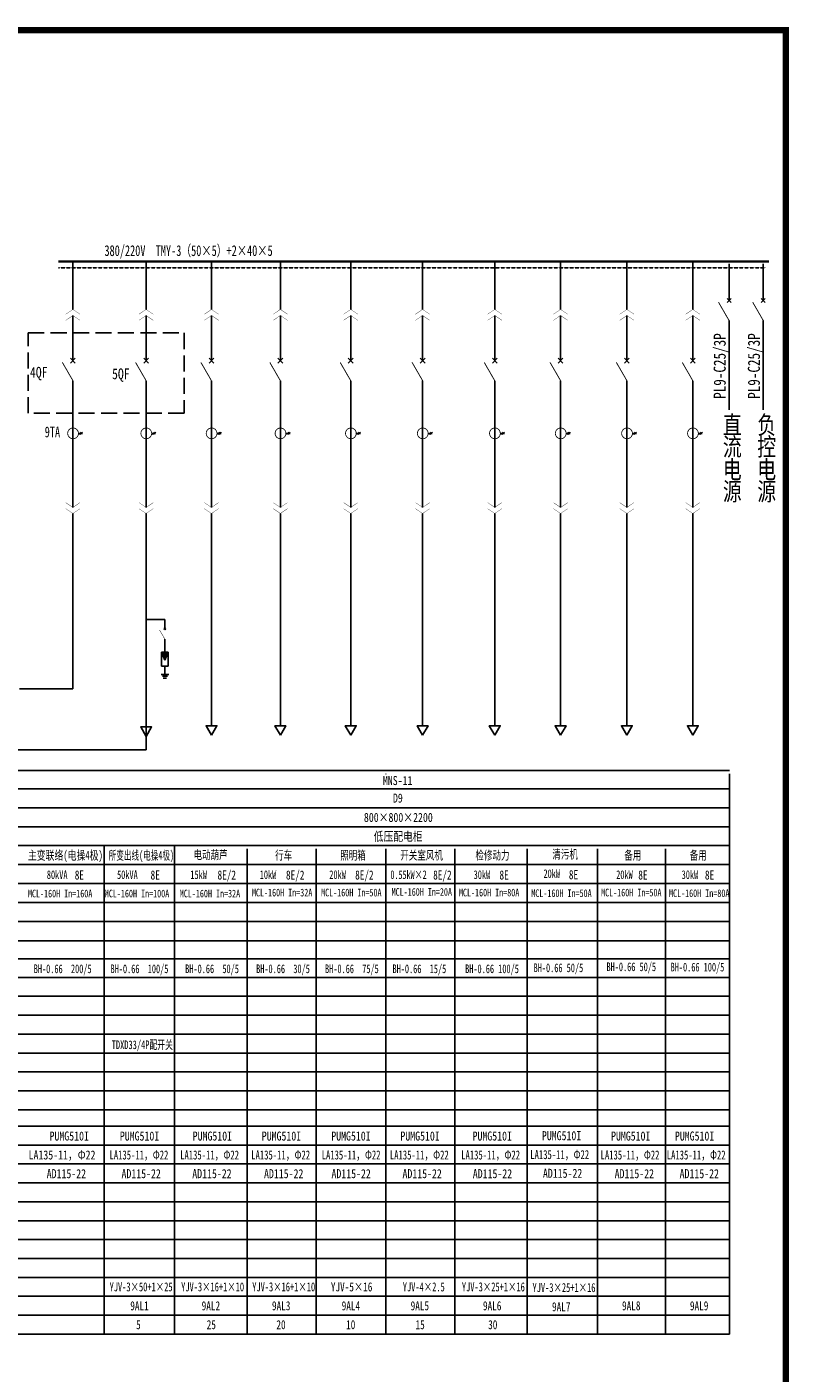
# Model space of a CAD drawing. Header units: millimetres. Extents: x 99955 to 321880, y 78800 to 170196.
# Tile 5 of 26: x 151658 to 163554, y 102424 to 123429. Entities that reach past the tile are written whole.
import ezdxf

# ---------------------------------------------------------------- set-up
doc = ezdxf.new("R2010")
doc.units = ezdxf.units.MM
doc.linetypes.add('DASH', pattern=[0.35, 0.25, -0.1])
doc.linetypes.add('DASHED', pattern=[0.75, 0.5, -0.25])
doc.layers.add('A', color=3, linetype='Continuous', lineweight=13)
doc.layers.add('DQ', color=3, linetype='Continuous', lineweight=13)
for name, color, linetype in [('EBL', 3, 'Continuous'), ('MID', 7, 'Continuous'), ('SD0', 3, 'Continuous')]:
    doc.layers.add(name, color=color, linetype=linetype)

# ---------------------------------------------------------------- blocks, each defined once
blk = doc.blocks.new('XTK')
at = {"lineweight": 0, "const_width": 1}
blk.add_lwpolyline([(26936.62432931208, 39358.98909710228), (27326.62432931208, 39358.98909710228), (27326.62432931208, 39071.98909710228), (26936.62432931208, 39071.98909710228)], close=True, dxfattribs=at)

msp = doc.modelspace()

# ---------------------------------------------------------------- hatches: boundary and pattern name
msp.add_hatch(color=256).paths.add_polyline_path([(153865.0700944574, 113675.1704727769), (153812.1650651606, 113675.1704727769), (153759.2651628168, 113675.1704727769), (153811.0268815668, 113546.404481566)])

# ---------------------------------------------------------------- linework, layer by layer
at = {"color": 3}
for p, q in [((162617.5936617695, 119160.2509611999), (162617.5936617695, 119730.2176726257)), ((163151.3705953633, 119160.2509611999), (163151.3705953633, 119730.2176726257)), ((152376.0255602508, 118925.872865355), (152376.0255602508, 118221.4115616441)), ((153518.7465075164, 118925.872865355), (153518.7465075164, 118221.4115616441)), ((152376.0255602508, 118221.4115616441), (152376.0255602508, 118782.7385880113)), ((152376.0255602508, 118740.5053116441), (152376.0255602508, 118221.4115616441)), ((153518.7465075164, 118221.4115616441), (153518.7465075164, 118782.7385880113)), ((153518.7465075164, 118740.5053116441), (153518.7465075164, 118221.4115616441)), ((162617.5936617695, 117453.8176726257), (162617.5936617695, 118847.7605022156)), ((163151.3705953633, 117453.8176726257), (163151.3705953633, 118847.7605022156)), ((152376.0255602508, 117908.9212051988), (152376.0255602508, 115931.7348038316)), ((152376.0255602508, 117908.9212051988), (152376.0255602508, 117858.0669571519)), ((152376.0255602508, 117908.9212051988), (152376.0255602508, 115931.7348038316)), ((152376.0255602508, 117753.0669571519), (152376.0255602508, 117908.9212051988)), ((153518.7465075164, 117908.9212051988), (153518.7465075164, 115931.7348038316)), ((153518.7465075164, 117908.9212051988), (153518.7465075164, 117858.0669571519)), ((153518.7465075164, 117908.9212051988), (153518.7465075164, 115931.7348038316)), ((153518.7465075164, 117753.0669571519), (153518.7465075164, 117908.9212051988)), ((154538.5590075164, 117908.9212051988), (154538.5590075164, 115931.7348038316)), ((155613.8553942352, 117908.9212051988), (155613.8553942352, 115931.7348038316)), ((156712.5255602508, 117908.9212051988), (156712.5255602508, 115931.7348038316)), ((157834.5746325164, 117908.9212051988), (157834.5746325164, 115931.7348038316)), ((158960.6227282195, 117908.9212051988), (158960.6227282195, 115931.7348038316)), ((159987.9923571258, 117908.9212051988), (159987.9923571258, 115931.7348038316)), ((161022.8832262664, 117908.9212051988), (161022.8832262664, 115931.7348038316)), ((162051.4320543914, 117908.9212051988), (162051.4320543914, 115931.7348038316)), ((152376.0255602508, 117753.0669571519), (152376.0255602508, 117676.7727676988)), ((153518.7465075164, 117753.0669571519), (153518.7465075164, 117676.7727676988)), ((152459.7450801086, 117086.8168350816), (152524.5138789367, 117086.8168350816)), ((152505.0570918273, 117106.1069962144), (152471.0295039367, 117067.5318009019)), ((152525.7597285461, 117106.1069962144), (152491.7270137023, 117067.5318009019)), ((153602.4660273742, 117086.8168350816), (153667.2348262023, 117086.8168350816)), ((153647.778039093, 117106.1069962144), (153613.7504512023, 117067.5318009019)), ((153668.4806758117, 117106.1069962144), (153634.447960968, 117067.5318009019)), ((154624.5021227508, 117086.8168350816), (154689.2709215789, 117086.8168350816)), ((154669.8141344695, 117106.1069962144), (154635.7865465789, 117067.5318009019)), ((154690.5167711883, 117106.1069962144), (154656.4840563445, 117067.5318009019)), ((155699.7933825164, 117086.8168350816), (155764.5621813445, 117086.8168350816)), ((155745.1053942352, 117106.1069962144), (155711.0778063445, 117067.5318009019)), ((155765.8080309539, 117106.1069962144), (155731.7753161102, 117067.5318009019)), ((156798.4716354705, 117086.8168350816), (156863.2404342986, 117086.8168350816)), ((156843.7836471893, 117106.1069962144), (156809.7560592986, 117067.5318009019)), ((156864.486283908, 117106.1069962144), (156830.4535690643, 117067.5318009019)), ((157920.5207077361, 117086.8168350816), (157985.2895065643, 117086.8168350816)), ((157965.8327194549, 117106.1069962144), (157931.8051315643, 117067.5318009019)), ((157986.5353561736, 117106.1069962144), (157952.5026413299, 117067.5318009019)), ((159046.5658434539, 117086.8168350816), (159111.334642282, 117086.8168350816)), ((159091.8778551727, 117106.1069962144), (159057.850267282, 117067.5318009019)), ((159112.5804918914, 117106.1069962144), (159078.5477770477, 117067.5318009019)), ((160073.9354723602, 117086.8168350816), (160138.7042711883, 117086.8168350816)), ((160119.2474840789, 117106.1069962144), (160085.2198961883, 117067.5318009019)), ((160139.9501207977, 117106.1069962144), (160105.9174059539, 117067.5318009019)), ((161106.6027461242, 117086.8168350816), (161171.3715449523, 117086.8168350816)), ((161151.914757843, 117106.1069962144), (161117.8871699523, 117067.5318009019)), ((161172.6173945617, 117106.1069962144), (161138.584679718, 117067.5318009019)), ((162135.1515742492, 117086.8168350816), (162199.9203730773, 117086.8168350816)), ((162180.463585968, 117106.1069962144), (162146.4359980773, 117067.5318009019)), ((162201.1662226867, 117106.1069962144), (162167.133507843, 117067.5318009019)), ((152376.0255602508, 115837.0912491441), (152376.0255602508, 113870.0005967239)), ((152376.0255602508, 115837.0912491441), (152376.0255602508, 113870.0005967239)), ((153518.7465075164, 115837.0912491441), (153518.7465075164, 112150)), ((153518.7465075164, 115837.0912491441), (153518.7465075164, 112160)), ((135370, 112150), (153518.7465075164, 112150))]:
    msp.add_line(p, q, dxfattribs=at)
for p, q in [((153809.8476823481, 114183.2669083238), (153518.7465075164, 114183.2464005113)), ((153809.8476823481, 114034.3776260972), (153809.8476823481, 114183.2669083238)), ((153809.8476823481, 113679.318177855), (153809.8476823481, 113878.1311661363)), ((153812.1650651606, 113675.1653458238), (153759.2651628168, 113675.1653458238)), ((153759.2651628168, 113675.1653458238), (153811.0268815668, 113546.4070450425)), ((153759.2651628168, 113675.1653458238), (153759.2651628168, 113452.8811661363)), ((153811.0268815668, 113546.4070450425), (153865.0700944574, 113675.1653458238)), ((153812.1650651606, 113675.1653458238), (153865.0700944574, 113675.1653458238)), ((153865.0700944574, 113675.1653458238), (153865.0700944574, 113452.8811661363)), ((153759.2651628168, 113452.8811661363), (153812.1650651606, 113452.8811661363)), ((153812.1650651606, 113452.8811661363), (153812.1650651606, 113324.7739884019)), ((153865.0700944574, 113452.8811661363), (153812.1650651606, 113452.8811661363)), ((153812.1650651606, 113324.7739884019), (153751.9336198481, 113324.7739884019)), ((153812.1650651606, 113296.9038712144), (153772.6362565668, 113296.9038712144)), ((153812.1650651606, 113269.03888098), (153785.7356218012, 113269.03888098)), ((153812.1650651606, 113324.7739884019), (153874.5703385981, 113324.7739884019)), ((153812.1650651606, 113296.9038712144), (153851.6990007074, 113296.9038712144)), ((153812.1650651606, 113269.03888098), (153838.5996354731, 113269.03888098)), ((143908.7977210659, 111825.8290778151), (162623, 111825.829077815)), ((157260.0547563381, 111775.8296745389), (157260.0547563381, 111770.7459560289)), ((162623.6013871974, 111775.8296745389), (162623.6013871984, 105645.6664052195)), ((143908.797721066, 111539.3682623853), (162623, 111539.3682623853)), ((143908.7977210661, 111244.3172369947), (162623, 111244.3172369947)), ((157260.0547563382, 111195.4120937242), (157260.0547563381, 111194.3178337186)), ((143908.7977210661, 110949.2662116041), (162623, 110949.2662116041)), ((143908.7977210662, 110654.21774969), (156762.6997288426, 110654.21774969)), ((143908.7977210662, 110654.21774969), (162623, 110654.21774969)), ((152862.6209184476, 110644.7699041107), (152862.6209184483, 105645.6664052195)), ((153960.214424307, 110644.7699041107), (153960.2144243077, 105645.6664052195)), ((155096.7932817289, 110604.2183464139), (155096.7932817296, 105645.6664052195)), ((156175.2888871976, 110604.2183464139), (156175.2888871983, 105645.6664052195)), ((157260.0547563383, 110604.2183464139), (157260.054756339, 105645.6664052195)), ((158338.7092973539, 110604.2183464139), (158338.7092973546, 105645.6664052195)), ((159465.2341996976, 110604.2183464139), (159465.2341996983, 105645.6664052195)), ((160561.925361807, 110604.2183464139), (160561.9253618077, 105645.6664052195)), ((161626.8396684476, 110604.2183464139), (161626.8396684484, 105645.6664052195)), ((143908.7977210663, 110359.1667242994), (162623, 110359.1667242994)), ((143908.7977210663, 110064.1182623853), (162623, 110064.1182623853)), ((152862.6209184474, 110062.828758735), (152862.6209184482, 105645.6664052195)), ((153960.2144243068, 110062.828758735), (153960.2144243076, 105645.6664052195)), ((155096.7932817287, 110062.828758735), (155096.7932817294, 105645.6664052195)), ((156175.2888871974, 110062.828758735), (156175.2888871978, 105645.6664052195)), ((157260.0547563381, 110062.828758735), (157260.0547563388, 105645.6664052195)), ((158338.7092973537, 110062.828758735), (158338.7092973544, 105645.6664052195)), ((159465.2341996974, 110062.828758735), (159465.2341996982, 105645.6664052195)), ((160561.9253618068, 110062.828758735), (160561.9253618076, 105645.6664052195)), ((161626.8396684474, 110062.828758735), (161626.8396684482, 105645.6664052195)), ((162623.6013871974, 110062.828758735), (162623.6013871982, 105645.6664052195)), ((143908.7977210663, 109769.0749274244), (162623, 109769.0749274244)), ((143908.7977210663, 109769.0749274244), (162623, 109769.0749274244)), ((143908.7977210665, 109469.7352057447), (162623, 109469.7352057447)), ((143908.7977210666, 109170.395484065), (162623, 109170.395484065)), ((143908.7977210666, 108888.2310553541), (162623, 108888.2310553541)), ((143908.7977210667, 108597.4789801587), (162623, 108597.4789801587)), ((143908.7977210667, 108302.4279547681), (162623, 108302.4279547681)), ((143908.7977210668, 108007.3769293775), (162623, 108007.3769293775)), ((143908.7977210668, 107712.3284674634), (162623, 107712.3284674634)), ((143908.7977210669, 107417.282569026), (162623, 107417.2825690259)), ((143908.797721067, 107122.2315436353), (162623, 107122.2315436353)), ((143908.797721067, 106827.1805182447), (162623, 106827.1805182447)), ((143908.797721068, 106532.1294928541), (162623, 106532.1294928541)), ((143908.7977210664, 106276.8613879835), (162623, 106276.8613879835)), ((143908.7977210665, 105981.8129260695), (162623, 105981.8129260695)), ((143908.7977210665, 105686.7465198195), (156762.6997288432, 105686.7465198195)), ((143908.7977210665, 105686.7465198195), (162623, 105686.7465198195)), ((152862.6209184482, 105685.4570161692), (152862.6209184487, 103030.0003511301)), ((152862.6209184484, 105685.4570161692), (152862.6209184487, 103915.1611177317)), ((153960.2144243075, 105685.4570161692), (153960.2144243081, 103030.0003511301)), ((153960.2144243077, 105685.4570161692), (153960.2144243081, 103915.1611177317)), ((155096.7932817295, 105685.4570161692), (155096.7932817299, 103030.0003511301)), ((155096.7932817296, 105685.4570161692), (155096.7932817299, 103915.1611177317)), ((156175.2888871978, 105685.4570161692), (156175.2888871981, 103030.0003511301)), ((156175.2888871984, 105685.4570161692), (156175.2888871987, 103915.1611177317)), ((157260.0547563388, 105685.4570161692), (157260.0547563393, 103030.0003511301)), ((157260.054756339, 105685.4570161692), (157260.0547563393, 103915.1611177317)), ((158338.7092973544, 105685.4570161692), (158338.7092973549, 103030.0003511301)), ((158338.7092973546, 105685.4570161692), (158338.7092973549, 103915.1611177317)), ((159465.2341996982, 105685.4570161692), (159465.2341996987, 103030.0003511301)), ((159465.2341996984, 105685.4570161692), (159465.2341996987, 103915.1611177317)), ((160561.9253618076, 105685.4570161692), (160561.9253618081, 103030.0003511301)), ((160561.9253618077, 105685.4570161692), (160561.9253618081, 103915.1611177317)), ((161626.8396684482, 105685.4570161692), (161626.8396684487, 103030.0003511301)), ((161626.8396684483, 105685.4570161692), (161626.8396684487, 103915.1611177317)), ((162623.6013871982, 105685.4570161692), (162623.6013871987, 103030.0003511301)), ((162623.6013871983, 105685.4570161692), (162623.6013871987, 103915.1611177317)), ((143908.7977210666, 105391.700621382), (156762.6997288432, 105391.700621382)), ((143908.7977210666, 105391.700621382), (162623, 105391.700621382)), ((143908.7977210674, 105096.634215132), (156762.6997288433, 105096.634215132)), ((143908.7977210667, 105096.634215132), (162623, 105096.634215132)), ((143908.7977210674, 104801.5883166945), (156762.6997288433, 104801.5883166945)), ((143908.7977210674, 104801.5883166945), (162623, 104801.5883166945)), ((143908.7977210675, 104506.542418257), (156762.6997288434, 104506.542418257)), ((143908.7977210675, 104506.542418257), (162623, 104506.542418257)), ((143908.7977210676, 104211.4965198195), (156762.6997288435, 104211.4965198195)), ((143908.7977210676, 104211.4965198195), (162623, 104211.4965198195)), ((143908.7977210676, 103916.450621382), (162623, 103916.450621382)), ((143908.7977210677, 103621.3970325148), (162623, 103621.3970325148)), ((143908.7977210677, 103326.3434436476), (162623, 103326.3434436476)), ((143908.7977210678, 103031.2898547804), (162623.6013871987, 103030.0003511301))]:
    msp.add_line(p, q)
at = {"color": 2, "linetype": 'DASH', "ltscale": 1000}
msp.add_lwpolyline([(151678.7836879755, 118653.1222295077), (154115.0632618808, 118653.1222295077), (154115.0632618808, 117399.4984612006), (151678.7836879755, 117399.4984612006)], close=True, dxfattribs=at)
for points in [[(153518.7465075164, 112358.6406876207), (153603.5975817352, 112505.6176163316), (153433.8903063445, 112505.6176163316)], [(154538.5590075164, 112377.541200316), (154623.4100817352, 112524.5181290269), (154453.7028063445, 112524.5181290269)], [(155613.8553942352, 112377.541200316), (155698.7064684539, 112524.5181290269), (155529.0043200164, 112524.5181290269)], [(156712.5255602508, 112377.541200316), (156797.3766344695, 112524.5181290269), (156627.6693590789, 112524.5181290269)], [(157834.5746325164, 112377.541200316), (157919.4257067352, 112524.5181290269), (157749.7184313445, 112524.5181290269)], [(158960.6227282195, 112377.541200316), (159045.4789293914, 112524.5181290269), (158875.7716540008, 112524.5181290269)], [(159987.9923571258, 112377.541200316), (160072.8434313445, 112524.5181290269), (159903.1361559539, 112524.5181290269)], [(161022.8832262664, 112377.541200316), (161107.7343004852, 112524.5181290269), (160938.0270250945, 112524.5181290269)], [(162051.4320543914, 112377.541200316), (162136.2831286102, 112524.5181290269), (161966.5707262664, 112524.5181290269)]]:
    msp.add_lwpolyline(points, close=True)
at = {"layer": 'A', "const_width": 12.891386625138}
for points in [[(152461.9686754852, 117086.8168350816, -2291.831035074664), (152461.9686754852, 117086.9629532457, -2291.831035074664)], [(153604.6896227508, 117086.8168350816, -2291.831035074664), (153604.6896227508, 117086.9629532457, -2291.831035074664)], [(154624.5021227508, 117086.8168350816, -2291.831035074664), (154624.5021227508, 117086.9629532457, -2291.831035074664)], [(155699.7933825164, 117086.8168350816, -2291.831035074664), (155699.7933825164, 117086.9629532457, -2291.831035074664)], [(156798.4716354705, 117086.8168350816, -2291.831035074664), (156798.4716354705, 117086.9629532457, -2291.831035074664)], [(157920.5207077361, 117086.8168350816, -2291.831035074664), (157920.5207077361, 117086.9629532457, -2291.831035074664)], [(159046.5658434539, 117086.8168350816, -2291.831035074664), (159046.5658434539, 117086.9629532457, -2291.831035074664)], [(160073.9354723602, 117086.8168350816, -2291.831035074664), (160073.9354723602, 117086.9629532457, -2291.831035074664)], [(161108.8263415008, 117086.8168350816, -2291.831035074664), (161108.8263415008, 117086.9629532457, -2291.831035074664)], [(162137.3649157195, 117086.8168350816, -2291.831035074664), (162137.3649157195, 117086.9629532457, -2291.831035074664)]]:
    msp.add_lwpolyline(points, format="xyb", dxfattribs=at)
at = {"layer": 'DQ'}
for p, q in [((152376.0255602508, 118221.4115616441), (152376.0255602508, 118727.7904678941)), ((153518.7465075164, 118221.4115616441), (153518.7465075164, 118727.7904678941))]:
    msp.add_line(p, q, dxfattribs=at)
at = {"layer": 'EBL', "color": 3}
for points, const_width in [([(162452.5861617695, 119133.5599406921), (162617.5936617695, 118847.7605022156)], 14.32376291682), ([(162986.3630953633, 119133.5599406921), (163151.3705953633, 118847.7605022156)], 14.32376291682), ([(152211.0197008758, 118194.7308975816), (152376.0255602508, 117908.9263321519)], 14.32376291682), ([(153353.7303942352, 118194.7308975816), (153518.7465075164, 117908.9263321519)], 14.32376291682), ([(154373.5428942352, 118194.7308975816), (154538.5590075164, 117908.9263321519)], 14.32376291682), ([(155448.8392809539, 118194.7308975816), (155613.8553942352, 117908.9263321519)], 14.32376291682), ([(156547.5197008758, 118194.7308975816), (156712.5255602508, 117908.9263321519)], 14.32376291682), ([(157669.5687731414, 118194.7308975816), (157834.5746325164, 117908.9263321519)], 14.32376291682), ([(158795.6168688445, 118194.7308975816), (158960.6227282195, 117908.9263321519)], 14.32376291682), ([(159822.9864977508, 118194.7308975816), (159987.9923571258, 117908.9263321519)], 14.32376291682), ([(160857.8773668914, 118194.7308975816), (161022.8832262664, 117908.9263321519)], 14.32376291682), ([(161886.4159411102, 118194.7308975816), (162051.4320543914, 117908.9263321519)], 14.32376291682), ([(153727.3396257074, 114021.0296036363), (153809.8476823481, 113878.1311661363)], 7.161881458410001)]:
    msp.add_lwpolyline(points, dxfattribs=dict(at, const_width=const_width))
at = {"layer": 'MID', "color": 0, "linetype": 'DASHED'}
msp.add_line((152149.8654040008, 119668.4812637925), (163190, 119668.4812637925), dxfattribs=at)
at = {"layer": 'MID', "color": 0}
for points, const_width in [([(152149.8654040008, 119770.3743301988), (163240, 119770.3743301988)], 35.04200273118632), ([(152265.0680407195, 118946.1909805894), (152376.0255602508, 119020.513856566)], 4.905880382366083), ([(152265.0680407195, 118851.5474259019), (152376.0255602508, 118925.8703018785)], 4.905880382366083), ([(152486.9779528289, 118946.1909805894), (152376.0255602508, 119020.513856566)], 4.905880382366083), ([(152486.9779528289, 118851.5474259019), (152376.0255602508, 118925.8703018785)], 4.905880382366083), ([(153407.7889879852, 118946.1909805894), (153518.7465075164, 119020.513856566)], 4.905880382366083), ([(153407.7889879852, 118851.5474259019), (153518.7465075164, 118925.8703018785)], 4.905880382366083), ([(153629.6937731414, 118946.1909805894), (153518.7465075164, 119020.513856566)], 4.905880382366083), ([(153629.6937731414, 118851.5474259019), (153518.7465075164, 118925.8703018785)], 4.905880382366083), ([(154427.6014879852, 118946.1909805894), (154538.5590075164, 119020.513856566)], 4.905880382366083), ([(154427.6014879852, 118851.5474259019), (154538.5590075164, 118925.8703018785)], 4.905880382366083), ([(154649.5062731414, 118946.1909805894), (154538.5590075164, 119020.513856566)], 4.905880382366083), ([(154649.5062731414, 118851.5474259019), (154538.5590075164, 118925.8703018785)], 4.905880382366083), ([(155502.8927477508, 118946.1909805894), (155613.8553942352, 119020.513856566)], 4.905880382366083), ([(155502.8927477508, 118851.5474259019), (155613.8553942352, 118925.8703018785)], 4.905880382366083), ([(155724.8129137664, 118946.1909805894), (155613.8553942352, 119020.513856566)], 4.905880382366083), ([(155724.8129137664, 118851.5474259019), (155613.8553942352, 118925.8703018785)], 4.905880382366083), ([(156601.5680407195, 118946.1909805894), (156712.5255602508, 119020.513856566)], 4.905880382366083), ([(156601.5680407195, 118851.5474259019), (156712.5255602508, 118925.8703018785)], 4.905880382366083), ([(156823.4779528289, 118946.1909805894), (156712.5255602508, 119020.513856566)], 4.905880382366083), ([(156823.4779528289, 118851.5474259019), (156712.5255602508, 118925.8703018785)], 4.905880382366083), ([(157723.6171129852, 118946.1909805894), (157834.5746325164, 119020.513856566)], 4.905880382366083), ([(157723.6171129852, 118851.5474259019), (157834.5746325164, 118925.8703018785)], 4.905880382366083), ([(157945.5270250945, 118946.1909805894), (157834.5746325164, 119020.513856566)], 4.905880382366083), ([(157945.5270250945, 118851.5474259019), (157834.5746325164, 118925.8703018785)], 4.905880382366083), ([(158849.6703356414, 118946.1909805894), (158960.6227282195, 119020.513856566)], 4.905880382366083), ([(158849.6703356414, 118851.5474259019), (158960.6227282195, 118925.8703018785)], 4.905880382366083), ([(159071.5802477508, 118946.1909805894), (158960.6227282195, 119020.513856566)], 4.905880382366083), ([(159071.5802477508, 118851.5474259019), (158960.6227282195, 118925.8703018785)], 4.905880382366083), ([(159877.0348375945, 118946.1909805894), (159987.9923571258, 119020.513856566)], 4.905880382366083), ([(159877.0348375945, 118851.5474259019), (159987.9923571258, 118925.8703018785)], 4.905880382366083), ([(160098.9447497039, 118946.1909805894), (159987.9923571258, 119020.513856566)], 4.905880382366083), ([(160098.9447497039, 118851.5474259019), (159987.9923571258, 118925.8703018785)], 4.905880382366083), ([(160911.9257067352, 118946.1909805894), (161022.8832262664, 119020.513856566)], 4.905880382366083), ([(160911.9257067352, 118851.5474259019), (161022.8832262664, 118925.8703018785)], 4.905880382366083), ([(161133.8356188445, 118946.1909805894), (161022.8832262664, 119020.513856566)], 4.905880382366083), ([(161133.8356188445, 118851.5474259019), (161022.8832262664, 118925.8703018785)], 4.905880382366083), ([(161940.4642809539, 118946.1909805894), (162051.4320543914, 119020.513856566)], 4.905880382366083), ([(161940.4642809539, 118851.5474259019), (162051.4320543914, 118925.8703018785)], 4.905880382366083), ([(162162.3844469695, 118946.1909805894), (162051.4320543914, 119020.513856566)], 4.905880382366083), ([(162162.3844469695, 118851.5474259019), (162051.4320543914, 118925.8703018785)], 4.905880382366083), ([(152265.0680407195, 116006.0576798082), (152376.0255602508, 115931.7348038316)], 4.905880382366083), ([(152486.9779528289, 116006.0576798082), (152376.0255602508, 115931.7348038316)], 4.905880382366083), ([(153407.7889879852, 116006.0576798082), (153518.7465075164, 115931.7348038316)], 4.905880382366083), ([(153629.6937731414, 116006.0576798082), (153518.7465075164, 115931.7348038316)], 4.905880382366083), ([(154427.6014879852, 116006.0576798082), (154538.5590075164, 115931.7348038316)], 4.905880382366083), ([(154649.5062731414, 116006.0576798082), (154538.5590075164, 115931.7348038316)], 4.905880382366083), ([(155502.8927477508, 116006.0576798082), (155613.8553942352, 115931.7348038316)], 4.905880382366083), ([(155724.8129137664, 116006.0576798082), (155613.8553942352, 115931.7348038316)], 4.905880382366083), ([(156601.5680407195, 116006.0576798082), (156712.5255602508, 115931.7348038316)], 4.905880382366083), ([(156823.4779528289, 116006.0576798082), (156712.5255602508, 115931.7348038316)], 4.905880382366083), ([(157723.6171129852, 116006.0576798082), (157834.5746325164, 115931.7348038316)], 4.905880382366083), ([(157945.5270250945, 116006.0576798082), (157834.5746325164, 115931.7348038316)], 4.905880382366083), ([(158849.6703356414, 116006.0576798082), (158960.6227282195, 115931.7348038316)], 4.905880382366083), ([(159071.5802477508, 116006.0576798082), (158960.6227282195, 115931.7348038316)], 4.905880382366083), ([(159877.0348375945, 116006.0576798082), (159987.9923571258, 115931.7348038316)], 4.905880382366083), ([(160098.9447497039, 116006.0576798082), (159987.9923571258, 115931.7348038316)], 4.905880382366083), ([(160911.9257067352, 116006.0576798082), (161022.8832262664, 115931.7348038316)], 4.905880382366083), ([(161133.8356188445, 116006.0576798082), (161022.8832262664, 115931.7348038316)], 4.905880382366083), ([(161940.4642809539, 116006.0576798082), (162051.4320543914, 115931.7348038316)], 4.905880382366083), ([(162162.3844469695, 116006.0576798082), (162051.4320543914, 115931.7348038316)], 4.905880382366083), ([(152265.0680407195, 115911.4243790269), (152376.0255602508, 115837.0912491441)], 4.905880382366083), ([(152486.9779528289, 115911.4243790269), (152376.0255602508, 115837.0912491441)], 4.905880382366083), ([(153407.7889879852, 115911.4243790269), (153518.7465075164, 115837.0912491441)], 4.905880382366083), ([(153629.6937731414, 115911.4243790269), (153518.7465075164, 115837.0912491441)], 4.905880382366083), ([(154427.6014879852, 115911.4243790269), (154538.5590075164, 115837.0912491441)], 4.905880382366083), ([(154649.5062731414, 115911.4243790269), (154538.5590075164, 115837.0912491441)], 4.905880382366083), ([(155502.8927477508, 115911.4243790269), (155613.8553942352, 115837.0912491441)], 4.905880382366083), ([(155724.8129137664, 115911.4243790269), (155613.8553942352, 115837.0912491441)], 4.905880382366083), ([(156601.5680407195, 115911.4243790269), (156712.5255602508, 115837.0912491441)], 4.905880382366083), ([(156823.4779528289, 115911.4243790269), (156712.5255602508, 115837.0912491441)], 4.905880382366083), ([(157723.6171129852, 115911.4243790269), (157834.5746325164, 115837.0912491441)], 4.905880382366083), ([(157945.5270250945, 115911.4243790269), (157834.5746325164, 115837.0912491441)], 4.905880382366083), ([(158849.6703356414, 115911.4243790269), (158960.6227282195, 115837.0912491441)], 4.905880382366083), ([(159071.5802477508, 115911.4243790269), (158960.6227282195, 115837.0912491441)], 4.905880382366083), ([(159877.0348375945, 115911.4243790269), (159987.9923571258, 115837.0912491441)], 4.905880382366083), ([(160098.9447497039, 115911.4243790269), (159987.9923571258, 115837.0912491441)], 4.905880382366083), ([(160911.9257067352, 115911.4243790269), (161022.8832262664, 115837.0912491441)], 4.905880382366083), ([(161133.8356188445, 115911.4243790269), (161022.8832262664, 115837.0912491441)], 4.905880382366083), ([(161940.4642809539, 115911.4243790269), (162051.4320543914, 115837.0912491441)], 4.905880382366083), ([(162162.3844469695, 115911.4243790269), (162051.4320543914, 115837.0912491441)], 4.905880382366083)]:
    msp.add_lwpolyline(points, dxfattribs=dict(at, const_width=const_width))
at = {"layer": 'SD0', "color": 3, "linetype": 'Continuous'}
for p, q in [((152376.0255602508, 119020.5112930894), (152376.0255602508, 119770.3743301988)), ((153518.7465075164, 119020.5112930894), (153518.7465075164, 119770.3743301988)), ((154538.5590075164, 119020.5112930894), (154538.5590075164, 119770.3743301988)), ((155613.8553942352, 119020.5112930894), (155613.8553942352, 119770.3743301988)), ((156712.5255602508, 119020.5112930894), (156712.5255602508, 119770.3743301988)), ((157834.5746325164, 119020.5112930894), (157834.5746325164, 119770.3743301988)), ((158960.6227282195, 119020.5112930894), (158960.6227282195, 119770.3743301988)), ((159987.9923571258, 119020.5112930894), (159987.9923571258, 119770.3743301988)), ((161022.8832262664, 119020.5112930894), (161022.8832262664, 119770.3743301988)), ((162051.4320543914, 119020.5112930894), (162051.4320543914, 119770.3743301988)), ((162648.8941207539, 119128.9294817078), (162586.2720797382, 119191.5619817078)), ((162586.2720797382, 119128.9294817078), (162648.8941207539, 119191.5619817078)), ((163182.6710543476, 119128.9294817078), (163120.0490133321, 119191.5619817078)), ((163120.0490133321, 119128.9294817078), (163182.6710543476, 119191.5619817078)), ((154538.5590075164, 118221.4115616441), (154538.5590075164, 118925.872865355)), ((155613.8553942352, 118221.4115616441), (155613.8553942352, 118925.872865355)), ((156712.5255602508, 118221.4115616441), (156712.5255602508, 118925.872865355)), ((157834.5746325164, 118221.4115616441), (157834.5746325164, 118925.872865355)), ((158960.6227282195, 118221.4115616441), (158960.6227282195, 118925.872865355)), ((159987.9923571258, 118221.4115616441), (159987.9923571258, 118925.872865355)), ((161022.8832262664, 118221.4115616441), (161022.8832262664, 118925.872865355)), ((162051.4320543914, 118221.4115616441), (162051.4320543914, 118925.872865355)), ((152376.0255602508, 118221.4115616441), (152376.0255602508, 118809.880677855)), ((152376.0255602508, 118221.4115616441), (152376.0255602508, 118782.7385880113)), ((152376.0255602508, 118221.4115616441), (152376.0255602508, 118685.1008926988)), ((153518.7465075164, 118221.4115616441), (153518.7465075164, 118809.880677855)), ((153518.7465075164, 118221.4115616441), (153518.7465075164, 118782.7385880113)), ((153518.7465075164, 118221.4115616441), (153518.7465075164, 118685.1008926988)), ((152338.4552477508, 118183.8335587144), (152413.6009997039, 118258.9870010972)), ((152413.6009997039, 118183.8335587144), (152338.4552477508, 118258.9870010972)), ((153481.1659411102, 118183.8335587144), (153556.3168200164, 118258.9870010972)), ((153556.3168200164, 118183.8335587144), (153481.1659411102, 118258.9870010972)), ((154500.9784411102, 118183.8335587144), (154576.1344469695, 118258.9870010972)), ((154576.1344469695, 118183.8335587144), (154500.9784411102, 118258.9870010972)), ((155576.2748278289, 118183.8335587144), (155651.4257067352, 118258.9870010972)), ((155651.4257067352, 118183.8335587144), (155576.2748278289, 118258.9870010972)), ((156674.9449938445, 118183.8335587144), (156750.1009997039, 118258.9870010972)), ((156750.1009997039, 118183.8335587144), (156674.9449938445, 118258.9870010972)), ((157796.9940661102, 118183.8335587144), (157872.1500719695, 118258.9870010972)), ((157872.1500719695, 118183.8335587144), (157796.9940661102, 118258.9870010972)), ((158923.0524157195, 118183.8335587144), (158998.2032946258, 118258.9870010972)), ((158998.2032946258, 118183.8335587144), (158923.0524157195, 118258.9870010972)), ((159950.4117907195, 118183.8335587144), (160025.5677965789, 118258.9870010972)), ((160025.5677965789, 118183.8335587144), (159950.4117907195, 118258.9870010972)), ((160985.3026598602, 118183.8335587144), (161060.4586657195, 118258.9870010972)), ((161060.4586657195, 118183.8335587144), (160985.3026598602, 118258.9870010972)), ((162013.8514879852, 118183.8335587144), (162089.0023668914, 118258.9870010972)), ((162089.0023668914, 118183.8335587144), (162013.8514879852, 118258.9870010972)), ((152376.0255602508, 117908.9212051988), (152376.0255602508, 115931.7348038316)), ((152376.0255602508, 117753.0669571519), (152376.0255602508, 117908.9212051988)), ((152376.0255602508, 117753.0669571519), (152376.0255602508, 117908.9212051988)), ((152376.0255602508, 117753.0669571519), (152376.0255602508, 117908.9212051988)), ((152376.0255602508, 117908.9212051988), (152376.0255602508, 115931.7348038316)), ((153518.7465075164, 117908.9212051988), (153518.7465075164, 115931.7348038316)), ((153518.7465075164, 117753.0669571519), (153518.7465075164, 117908.9212051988)), ((153518.7465075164, 117753.0669571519), (153518.7465075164, 117908.9212051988)), ((153518.7465075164, 117753.0669571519), (153518.7465075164, 117908.9212051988)), ((153518.7465075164, 117908.9212051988), (153518.7465075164, 115931.7348038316)), ((152376.0255602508, 115837.0912491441), (152376.0255602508, 113870.0005967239)), ((152376.0255602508, 115837.0912491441), (152376.0255602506, 113100)), ((153518.7465075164, 115837.0912491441), (153518.7465075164, 112150)), ((153518.7465075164, 115837.0912491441), (153518.7465075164, 112150)), ((154538.5590075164, 115837.0912491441), (154538.5590075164, 112524.5130020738)), ((155613.8553942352, 115837.0912491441), (155613.8553942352, 112524.5130020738)), ((156712.5255602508, 115837.0912491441), (156712.5255602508, 112524.5130020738)), ((157834.5746325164, 115837.0912491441), (157834.5746325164, 112524.5130020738)), ((158960.6227282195, 115837.0912491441), (158960.6227282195, 112524.5130020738)), ((159987.9923571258, 115837.0912491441), (159987.9923571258, 112524.5130020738)), ((161022.8832262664, 115837.0912491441), (161022.8832262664, 112524.5130020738)), ((162051.4320543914, 115837.0912491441), (162051.4320543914, 112524.5130020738)), ((153794.1848405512, 114018.7122208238), (153825.4951432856, 114050.0327774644)), ((153825.4951432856, 114018.7122208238), (153794.1848405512, 114050.0327774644)), ((151540, 113100), (152376.0255602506, 113099.9999999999))]:
    msp.add_line(p, q, dxfattribs=at)

# ---------------------------------------------------------------- block references
at = {"xscale": 100, "yscale": 100, "zscale": 100}
msp.add_blockref('XTK', (-2569158.006514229, -3812519.971720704), dxfattribs=at)

# ---------------------------------------------------------------- texts
for s, height, width, p in [('380/220V  TMY-3（50×5）+2×40×5', 168, 0.7, (152868.3170930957, 119854.4515315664)), ('4QF', 168, 0.8, (151705.7379951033, 117956.4140867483)), ('5QF', 168, 0.8, (152987.1993883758, 117932.0745255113)), ('9TA', 168, 0.7, (151936.1085483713, 117025.5888137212)), ('MNS-11', 141.0773817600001, 0.8, (157214.7943575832, 111599.3022694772)), ('D9', 141.0773817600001, 0.8, (157371.7211411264, 111325.3871083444)), ('800×800×2200', 141.0773817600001, 0.8, (156918.2791255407, 111023.9684071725)), ('低压配电柜', 141.0773817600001, 0.8, (157072.1664830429, 110727.73305561)), ('主变联络(电操4极)', 141.0773817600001, 0.7, (151673.8772035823, 110432.9640126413)), ('所变出线(电操4极)', 141.0773817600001, 0.6, (152935.3838750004, 110432.9640126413)), ('电动葫芦', 135.4342864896, 0.7, (154259.171275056, 110441.5038170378)), ('行车', 135.4342864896, 0.7, (155532.620250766, 110435.0532460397)), ('照明箱', 135.4342864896, 0.7, (156549.0666447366, 110435.0532460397)), ('开关室风机', 135.4342864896, 0.7, (157486.4781158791, 110435.0532460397)), ('检修动力', 135.4342864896, 0.7, (158658.9373919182, 110435.0532460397)), ('清污机', 135.4342864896, 0.7, (159859.9619878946, 110450.6210471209)), ('备用', 135.4342864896, 0.7, (160982.1662015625, 110435.0532460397)), ('备用', 135.4342864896, 0.7, (162003.487727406, 110435.0532460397)), ('80kVA', 135.4342864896, 0.7, (151969.187018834, 110132.9116444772)), ('50kVA', 135.4342864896, 0.7, (153065.2146084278, 110132.9116444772)), ('15kW', 135.4342864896, 0.7, (154209.0032473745, 110132.9116444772)), ('8E/2', 141.0773817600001, 0.75, (154633.4389017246, 110125.3263173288)), ('10kW', 135.4342864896, 0.7, (155292.3463431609, 110132.9116444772)), ('8E/2', 141.0773817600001, 0.75, (155702.0115374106, 110125.3263173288)), ('20kW', 135.4342864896, 0.7, (156377.9290981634, 110132.9116444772)), ('8E/2', 141.0773817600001, 0.75, (156781.2872205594, 110125.3263173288)), ('0.55kW×2', 135.4342864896, 0.65, (157331.7220202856, 110132.9116444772)), ('8E/2', 141.0773817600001, 0.75, (157999.02002787, 110125.3263173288)), ('30kW', 135.4342864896, 0.7, (158630.8575619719, 110132.9116444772)), ('20kW', 135.4342864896, 0.7, (159720.576317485, 110148.4794455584)), ('20kW', 135.4342864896, 0.7, (160855.6017288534, 110132.9116444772)), ('30kW', 135.4342864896, 0.7, (161877.6194536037, 110132.9116444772)), ('8E', 141.0773817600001, 0.75, (152404.8332920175, 110125.3263173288)), ('8E', 141.0773817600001, 0.75, (153588.5586025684, 110125.3263173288)), ('8E', 141.0773817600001, 0.75, (159033.7703325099, 110125.3263173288)), ('8E', 141.0773817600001, 0.75, (160117.2599236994, 110130.2870763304)), ('8E', 141.0773817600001, 0.75, (161200.5873070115, 110125.3263173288)), ('8E', 141.0773817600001, 0.75, (162241.1973344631, 110125.3263173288)), ('MCL-160H In=160A', 120, 0.7, (151673.8228493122, 109846.8549361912)), ('MCL-160H In=100A', 120, 0.7, (152873.8228493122, 109846.8549361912)), ('MCL-160H In=32A', 120, 0.7, (154043.8223946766, 109846.8548834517)), ('MCL-160H In=32A', 120, 0.7, (155170.0166816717, 109861.9316533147)), ('MCL-160H In=50A', 120, 0.7, (156250.0166816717, 109861.9316533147)), ('MCL-160H In=20A', 120, 0.7, (157350.0166816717, 109871.9316533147)), ('MCL-160H In=80A', 120, 0.7, (158400.901658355, 109861.9316533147)), ('MCL-160H In=50A', 120, 0.7, (159530.0166816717, 109851.9316533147)), ('MCL-160H In=50A', 120, 0.7, (160620.0166816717, 109861.9316533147)), ('MCL-160H In=80A', 120, 0.7, (161680.0166816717, 109851.9316533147)), ('BH-0.66  200/5', 135.4342864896, 0.7, (151765.0185367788, 108664.4548573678)), ('BH-0.66  100/5', 135.4342864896, 0.7, (152963.6021420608, 108664.4548573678)), ('BH-0.66  50/5', 135.4342864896, 0.7, (154128.4963628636, 108664.4548573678)), ('BH-0.66  30/5', 135.4342864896, 0.7, (155235.6196014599, 108664.4548573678)), ('BH-0.66  75/5', 135.4342864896, 0.7, (156311.2990452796, 108664.4548573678)), ('BH-0.66  15/5', 135.4342864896, 0.7, (157364.3238230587, 108664.4548573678)), ('BH-0.66 100/5', 135.4342864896, 0.7, (158497.953039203, 108664.4548573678)), ('BH-0.66 50/5', 135.4342864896, 0.7, (159566.8946377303, 108679.7016402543)), ('BH-0.66 50/5', 135.4342864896, 0.7, (160704.2606166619, 108695.5588321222)), ('BH-0.66 100/5', 135.4342864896, 0.7, (161705.4336058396, 108690.9641603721)), ('TDXD33/4P配开关', 134.4, 0.65, (152981.9962610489, 107479.354515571)), ('PUMG510I', 141.0773817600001, 0.8, (152011.4182381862, 106052.0777437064)), ('PUMG510I', 141.0773817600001, 0.8, (153109.0117440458, 106052.0777437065)), ('PUMG510I', 141.0773817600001, 0.8, (154245.5906014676, 106052.0777437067)), ('PUMG510I', 141.0773817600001, 0.8, (155324.0862069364, 106052.0777437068)), ('PUMG510I', 141.0773817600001, 0.8, (156408.852076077, 106052.0777437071)), ('PUMG510I', 141.0773817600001, 0.8, (157487.5066170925, 106052.0777437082)), ('PUMG510I', 141.0773817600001, 0.8, (158614.0315194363, 106052.0777437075)), ('PUMG510I', 141.0773817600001, 0.8, (159696.1205273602, 106057.6781670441)), ('PUMG510I', 141.0773817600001, 0.8, (160775.6369881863, 106052.0777437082)), ('PUMG510I', 141.0773817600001, 0.8, (161772.3987069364, 106052.077743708)), ('LA135-11，Φ22', 141.0773817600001, 0.8, (151684.566837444, 105756.7822352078)), ('LA135-11，Φ22', 141.0773817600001, 0.7, (152947.6293993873, 105756.7822352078)), ('LA135-11，Φ22', 141.0773817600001, 0.7, (154050.4323937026, 105756.7822352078)), ('LA135-11，Φ22', 141.0773817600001, 0.7, (155159.8609503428, 105756.7822352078)), ('LA135-11，Φ22', 141.0773817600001, 0.7, (156259.2713158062, 105756.7822352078)), ('LA135-11，Φ22', 141.0773817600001, 0.7, (157323.8842171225, 105756.7822352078)), ('LA135-11，Φ22', 141.0773817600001, 0.7, (158436.9579211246, 105756.7822352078)), ('LA135-11，Φ22', 141.0773817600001, 0.7, (159515.2141079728, 105762.3826585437)), ('LA135-11，Φ22', 141.0773817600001, 0.7, (160612.5062450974, 105756.7822352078)), ('LA135-11，Φ22', 141.0773817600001, 0.7, (161645.304528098, 105756.7822352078)), ('AD115-22', 141.0773817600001, 0.8, (151966.9553839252, 105464.7889154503)), ('AD115-22', 141.0773817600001, 0.8, (153134.5977646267, 105464.7889154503)), ('AD115-22', 141.0773817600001, 0.8, (154239.0766248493, 105464.7889154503)), ('AD115-22', 141.0773817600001, 0.8, (155359.0423016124, 105464.7889154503)), ('AD115-22', 141.0773817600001, 0.8, (156411.845477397, 105464.7889154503)), ('AD115-22', 141.0773817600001, 0.8, (157520.4222296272, 105464.7889154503)), ('AD115-22', 141.0773817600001, 0.8, (158617.8668987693, 105464.7889154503)), ('AD115-22', 141.0773817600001, 0.8, (159712.4423960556, 105470.3893387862)), ('AD115-22', 141.0773817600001, 0.8, (160831.8387515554, 105464.7889154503)), ('AD115-22', 141.0773817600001, 0.8, (161845.6906910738, 105464.7889154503)), ('YJV-3×50+1×25', 141.0773817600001, 0.65, (152948.6435355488, 103698.5960542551)), ('YJV-3×16+1×10', 141.0773817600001, 0.65, (154065.3637607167, 103698.5960542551)), ('YJV-3×16+1×10', 141.0773817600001, 0.65, (155174.7916201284, 103698.5960542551)), ('YJV-5×16', 141.0773817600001, 0.75, (156402.2363551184, 103698.5960542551)), ('YJV-4×2.5', 141.0773817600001, 0.65, (157524.8783976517, 103698.5960542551)), ('YJV-3×25+1×16', 141.0773817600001, 0.65, (158447.4008292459, 103698.5960542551)), ('YJV-3×25+1×16', 141.0773817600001, 0.65, (159549.5620052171, 103687.8130089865)), ('9AL1', 141.0773817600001, 0.75, (153271.4723408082, 103403.5424653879)), ('9AL2', 141.0773817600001, 0.75, (154385.6150372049, 103403.5424653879)), ('9AL3', 141.0773817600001, 0.75, (155482.9483814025, 103403.5424653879)), ('9AL4', 141.0773817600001, 0.75, (156571.0057544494, 103403.5424653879)), ('9AL5', 141.0773817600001, 0.75, (157647.3437024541, 103403.5424653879)), ('9AL6', 141.0773817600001, 0.75, (158776.3712492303, 103403.5424653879)), ('9AL7', 141.0773817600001, 0.75, (159854.2154619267, 103388.2181953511)), ('9AL8', 141.0773817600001, 0.75, (160946.8958922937, 103403.5424653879)), ('9AL9', 141.0773817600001, 0.75, (162006.8474133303, 103403.5424653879)), ('5', 141.0773817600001, 0.75, (153362.661857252, 103108.4888765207)), ('25', 141.0773817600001, 0.75, (154463.9335734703, 103108.4888765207)), ('20', 141.0773817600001, 0.75, (155552.0616023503, 103108.4888765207)), ('10', 141.0773817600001, 0.75, (156640.2770263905, 103108.4888765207)), ('15', 141.0773817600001, 0.75, (157723.7938022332, 103108.4888765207)), ('30', 141.0773817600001, 0.75, (158857.5099258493, 103108.4888765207))]:
    msp.add_text(s, height=height, dxfattribs=dict(width=width)).set_placement(p)
at = {"color": 3, "width": 0.8}
for p in [(162565.2107613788, 117625.6234099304), (163098.9876949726, 117625.6234099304)]:
    msp.add_text('PL9-C25/3P  ', height=188.068159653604, rotation=90, dxfattribs=at).set_placement(p)
at = {"color": 0, "width": 0.8}
for s, p in [('直 ', (162521.0162203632, 117077.9185442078)), ('负', (163058.2725094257, 117077.9185442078)), ('流', (162521.0162203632, 116736.7504216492)), ('控', (163058.2725094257, 116736.7504216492)), ('电', (162521.0162203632, 116380.7489983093)), ('电', (163058.2725094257, 116380.7489983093)), ('源', (162521.0162203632, 116039.5808757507)), ('源', (163058.2725094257, 116039.5808757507))]:
    msp.add_text(s, height=282.1547635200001, dxfattribs=at).set_placement(p)

doc.saveas('drawing.dxf')
